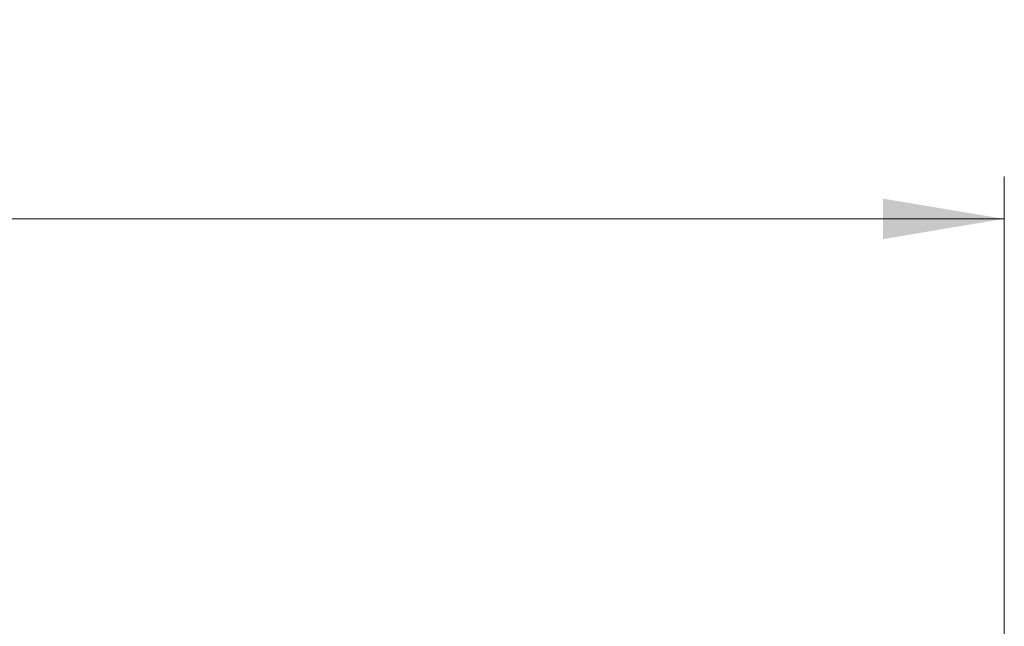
# Paper-space layout 'Sheet2' of a CAD drawing. Header units: millimetres. Extents: x 0 to 1118, y 0 to 864.
# Tile 41 of 199: x 471 to 508, y 196 to 219. Entities that reach past the tile are written whole.
import ezdxf

# ---------------------------------------------------------------- set-up
doc = ezdxf.new("R2010")
doc.units = ezdxf.units.MM
doc.styles.add('SLDTEXTSTYLE0', font='arial.ttf', dxfattribs={"width": 0.948})
doc.dimstyles.new('SLDDIMSTYLE1', dxfattribs={"dimtxt": 5.650301, "dimasz": 4.572, "dimexe": 0, "dimexo": 0.0625, "dimgap": 1.412575, "dimtad": 0, "dimtih": 1, "dimtoh": 1, "dimdec": 1, "dimlfac": 3, "dimrnd": 1e-09, "dimzin": 12, "dimdsep": 46, "dimtxsty": 'SLDTEXTSTYLE0', "dimsah": 1, "dimcen": 0.09, "dimadec": 0, "dimazin": 3, "dimtfac": 1, "dimtofl": 0, "dimtmove": 0, "dimatfit": 3, "dimfxl": 1, "dimfrac": 2, "dimtolj": 1, "dimtzin": 12, "dimarcsym": 0})

# ---------------------------------------------------------------- blocks, each defined once
blk = doc.blocks.new('_D_7')
at = {"color": 7, "linetype": 'Continuous', "lineweight": 0}
for p, q in [((326.925, 186.415), (326.925, 212.608)), ((508.478, 186.415), (508.478, 212.608)), ((326.925, 211.008), (405.413, 211.008)), ((508.478, 211.008), (429.99, 211.008))]:
    blk.add_line(p, q, dxfattribs=at)
for points in [[(326.925, 211.008), (331.497, 210.246), (331.497, 211.77)], [(508.478, 211.008), (503.906, 211.77), (503.906, 210.246)]]:
    blk.add_solid(points, dxfattribs=at)
at = {"color": 7, "linetype": 'Continuous', "lineweight": 0, "char_height": 5.8208, "attachment_point": 1, "style": 'SLDTEXTSTYLE0'}
for s, insert in [('544.7', (408, 218.511)), ('(21.44)', (405.413, 209.834))]:
    blk.add_mtext(s, dxfattribs=dict(at, insert=insert))

psp = doc.layouts.new('Sheet2')

# ---------------------------------------------------------------- dimensions: what is measured, and where the dimension line sits
at = {"color": 7, "linetype": 'Continuous', "lineweight": 0}
dim = psp.add_linear_dim(base=(508.4778, 211.0077), p1=(326.9253, 184.8147), p2=(508.4778, 184.8147), text='<>\\P(21.44)', dimstyle='SLDDIMSTYLE1', dxfattribs=at)
dim.commit()
dim.dimension.update_dxf_attribs({"geometry": '_D_7', "text_midpoint": (417.7015, 211.0077), "dimtype": 160})

doc.saveas('drawing.dxf')
